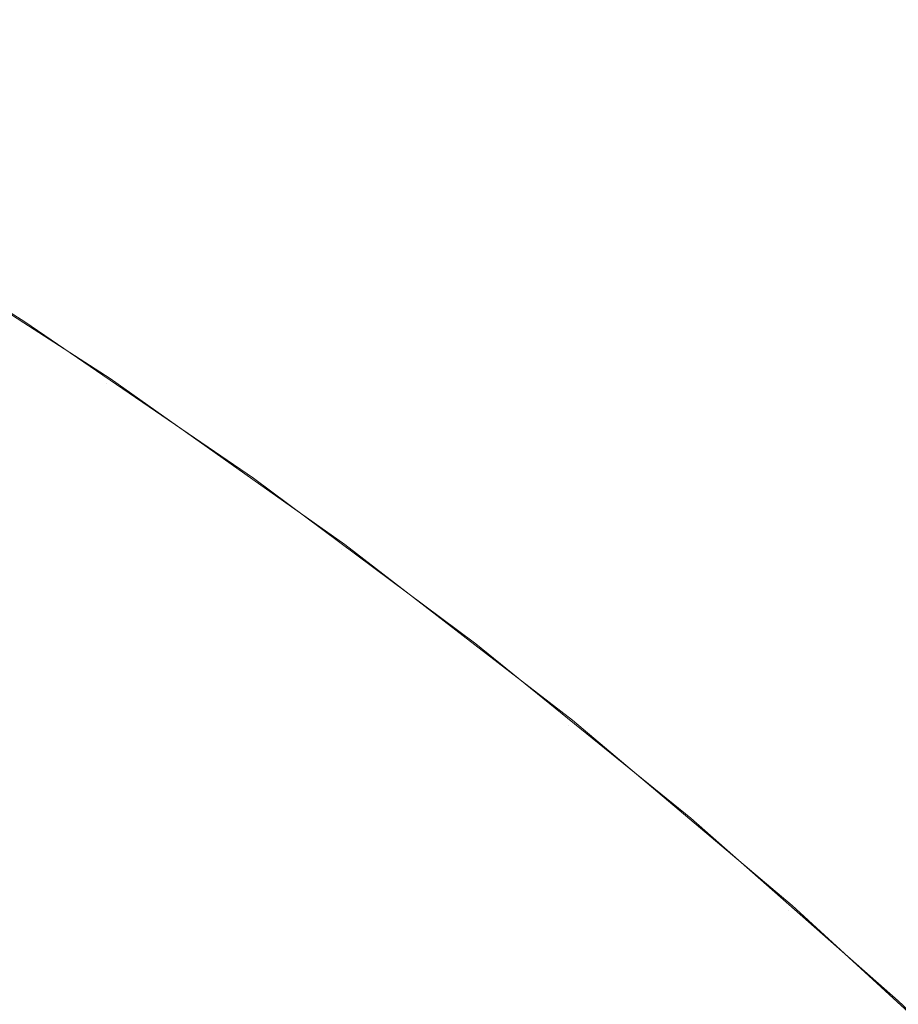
# Model space of a CAD drawing. Header units: centimetres. Extents: x -25.8 to 27.5, y 33.3 to 35.1.
# Tile 180 of 256: x -7.9383 to -7.9253, y 35.1137 to 35.1283. Entities that reach past the tile are written whole.
import ezdxf

# ---------------------------------------------------------------- set-up
doc = ezdxf.new("R2010")
doc.units = ezdxf.units.CM
doc.header["$LTSCALE"] = 2.54
doc.layers.add('Lucido design-1', color=7, linetype='Continuous')

# ---------------------------------------------------------------- blocks, each defined once
blk = doc.blocks.new('Gruppo-6-1')
at = {"color": 7, "linetype": 'Continuous', "lineweight": 9}
for points, invisible_edges in [([(-7.943597, 35.129888, 306.159721), (-7.941693, 35.129888, 306.166254), (-7.938214, 35.128004, 306.165157), (-7.940074, 35.128004, 306.158777)], 15), ([(-7.942075, 35.129888, 330.131787), (-7.940003, 35.129888, 330.138075), (-7.936563, 35.128004, 330.13686), (-7.938587, 35.128004, 330.130719)], 15), ([(-7.941693, 35.129888, 306.166254), (-7.939506, 35.129888, 306.172697), (-7.936078, 35.128004, 306.171449), (-7.938214, 35.128004, 306.165157)], 15), ([(-7.940003, 35.129888, 330.138075), (-7.937665, 35.129888, 330.144269), (-7.934281, 35.128004, 330.142909), (-7.936563, 35.128004, 330.13686)], 15), ([(-7.939506, 35.129888, 306.172697), (-7.93704, 35.129888, 306.179038), (-7.93367, 35.128004, 306.177642), (-7.936078, 35.128004, 306.171449)], 15), ([(-7.937665, 35.129888, 330.144269), (-7.935067, 35.129888, 330.150358), (-7.931743, 35.128004, 330.148855), (-7.934281, 35.128004, 330.142909)], 15), ([(-7.93704, 35.129888, 306.179038), (-7.9343, 35.129888, 306.185266), (-7.930994, 35.128004, 306.183725), (-7.93367, 35.128004, 306.177642)], 15), ([(-7.935067, 35.129888, 330.150358), (-7.932213, 35.129888, 330.156331), (-7.928955, 35.128004, 330.154689), (-7.931743, 35.128004, 330.148855)], 15), ([(-7.9343, 35.129888, 306.185266), (-7.93129, 35.129888, 306.191369), (-7.928055, 35.128004, 306.189684), (-7.930994, 35.128004, 306.183725)], 15), ([(-7.932213, 35.129888, 330.156331), (-7.929107, 35.129888, 330.162178), (-7.925923, 35.128004, 330.160399), (-7.928955, 35.128004, 330.154689)], 15), ([(-7.93129, 35.129888, 306.191369), (-7.928018, 35.129888, 306.197334), (-7.924858, 35.128004, 306.19551), (-7.928055, 35.128004, 306.189684)], 15), ([(-7.929107, 35.129888, 330.162178), (-7.925757, 35.129888, 330.167888), (-7.922651, 35.128004, 330.165975), (-7.925923, 35.128004, 330.160399)], 15), ([(-7.928018, 35.129888, 306.197334), (-7.924488, 35.129888, 306.203151), (-7.921411, 35.128004, 306.201191), (-7.924858, 35.128004, 306.19551)], 15), ([(-7.925757, 35.129888, 330.167888), (-7.922167, 35.129888, 330.17345), (-7.919145, 35.128004, 330.171407), (-7.922651, 35.128004, 330.165975)], 15), ([(-25.69296, 35.128373, 330.533133), (-25.69296, 35.126703, 330.536115), (27.40704, 35.126703, 330.536115), (27.40704, 35.128373, 330.533133)], 10), ([(-25.69296, 35.128373, 306.56637), (-25.69296, 35.126703, 306.569352), (27.40704, 35.126703, 306.569352), (27.40704, 35.128373, 306.56637)], 10), ([(-7.942949, 35.128004, 306.145806), (-7.941653, 35.128004, 306.152323), (-7.938173, 35.125974, 306.151551), (-7.939439, 35.125974, 306.145187)], 15), ([(-7.941845, 35.128004, 330.118209), (-7.940349, 35.128004, 330.124499), (-7.9369, 35.125974, 330.1236), (-7.938361, 35.125974, 330.117458)], 15), ([(-7.941653, 35.128004, 306.152323), (-7.940074, 35.128004, 306.158777), (-7.936631, 35.125974, 306.157855), (-7.938173, 35.125974, 306.151551)], 15), ([(-7.940349, 35.128004, 330.124499), (-7.938587, 35.128004, 330.130719), (-7.935179, 35.125974, 330.129676), (-7.9369, 35.125974, 330.1236)], 15), ([(-7.940074, 35.128004, 306.158777), (-7.938214, 35.128004, 306.165157), (-7.934815, 35.125974, 306.164085), (-7.936631, 35.125974, 306.157855)], 15), ([(-7.938587, 35.128004, 330.130719), (-7.936563, 35.128004, 330.13686), (-7.933203, 35.125974, 330.135672), (-7.935179, 35.125974, 330.129676)], 15), ([(-7.938214, 35.128004, 306.165157), (-7.936078, 35.128004, 306.171449), (-7.932729, 35.125974, 306.17023), (-7.934815, 35.125974, 306.164085)], 15), ([(-7.936563, 35.128004, 330.13686), (-7.934281, 35.128004, 330.142909), (-7.930973, 35.125974, 330.14158), (-7.933203, 35.125974, 330.135672)], 15), ([(-7.936078, 35.128004, 306.171449), (-7.93367, 35.128004, 306.177642), (-7.930377, 35.125974, 306.176278), (-7.932729, 35.125974, 306.17023)], 15), ([(-7.934281, 35.128004, 330.142909), (-7.931743, 35.128004, 330.148855), (-7.928495, 35.125974, 330.147387), (-7.930973, 35.125974, 330.14158)], 15), ([(-7.93367, 35.128004, 306.177642), (-7.930994, 35.128004, 306.183725), (-7.927763, 35.125974, 306.182218), (-7.930377, 35.125974, 306.176278)], 15), ([(-7.931743, 35.128004, 330.148855), (-7.928955, 35.128004, 330.154689), (-7.925773, 35.125974, 330.153084), (-7.928495, 35.125974, 330.147387)], 15), ([(-7.930994, 35.128004, 306.183725), (-7.928055, 35.128004, 306.189684), (-7.924893, 35.125974, 306.188038), (-7.927763, 35.125974, 306.182218)], 15), ([(-7.928955, 35.128004, 330.154689), (-7.925923, 35.128004, 330.160399), (-7.922811, 35.125974, 330.158661), (-7.925773, 35.125974, 330.153084)], 15), ([(-7.928055, 35.128004, 306.189684), (-7.924858, 35.128004, 306.19551), (-7.921772, 35.125974, 306.193728), (-7.924893, 35.125974, 306.188038)], 15), ([(-7.925923, 35.128004, 330.160399), (-7.922651, 35.128004, 330.165975), (-7.919616, 35.125974, 330.164106), (-7.922811, 35.125974, 330.158661)], 15), ([(27.40704, 35.126325, 330.536791), (27.40704, 35.126703, 330.536115), (-25.69296, 35.126703, 330.536115), (-25.69296, 35.126325, 330.536791)], 10), ([(27.40704, 35.126325, 306.570028), (27.40704, 35.126703, 306.569352), (-25.69296, 35.126703, 306.569352), (-25.69296, 35.126325, 306.570028)], 10), ([(-25.69296, 35.126325, 330.536791), (-25.69296, 35.124442, 330.539846), (27.40704, 35.124442, 330.539846), (27.40704, 35.126325, 330.536791)], 10), ([(-25.69296, 35.126325, 306.570028), (-25.69296, 35.124442, 306.573083), (27.40704, 35.124442, 306.573083), (27.40704, 35.126325, 306.570028)], 10), ([(-7.940529, 35.125265, 329.886121), (-7.941699, 35.125974, 330.086121), (-7.938224, 35.123802, 330.086121)], 9), ([(-7.941699, 35.125974, 330.086121), (-7.941565, 35.125974, 330.092434), (-7.938093, 35.123802, 330.092287), (-7.938224, 35.123802, 330.086121)], 7), ([(-7.940529, 35.125265, 305.919358), (-7.941699, 35.125974, 306.119358), (-7.938224, 35.123802, 306.119358)], 9), ([(-7.941699, 35.125974, 306.119358), (-7.941557, 35.125974, 306.125846), (-7.938086, 35.123802, 306.125695), (-7.938224, 35.123802, 306.119358)], 7), ([(-7.941565, 35.125974, 330.092434), (-7.941163, 35.125974, 330.098735), (-7.937701, 35.123802, 330.098441), (-7.938093, 35.123802, 330.092287)], 15), ([(-7.941557, 35.125974, 306.125846), (-7.941133, 35.125974, 306.132322), (-7.937671, 35.123802, 306.132019), (-7.938086, 35.123802, 306.125695)], 15), ([(-7.941163, 35.125974, 330.098735), (-7.940494, 35.125974, 330.105014), (-7.937047, 35.123802, 330.104573), (-7.937701, 35.123802, 330.098441)], 15), ([(-7.941133, 35.125974, 306.132322), (-7.940427, 35.125974, 306.138773), (-7.936981, 35.123802, 306.138319), (-7.937671, 35.123802, 306.132019)], 15), ([(-7.940494, 35.125974, 330.105014), (-7.93956, 35.125974, 330.111258), (-7.936135, 35.123802, 330.110671), (-7.937047, 35.123802, 330.104573)], 15), ([(-7.940427, 35.125974, 306.138773), (-7.939439, 35.125974, 306.145187), (-7.936017, 35.123802, 306.144583), (-7.936981, 35.123802, 306.138319)], 15), ([(-7.93956, 35.125974, 330.111258), (-7.938361, 35.125974, 330.117458), (-7.934964, 35.123802, 330.116726), (-7.936135, 35.123802, 330.110671)], 15), ([(-7.939439, 35.125974, 306.145187), (-7.938173, 35.125974, 306.151551), (-7.934781, 35.123802, 306.150799), (-7.936017, 35.123802, 306.144583)], 15), ([(-7.938361, 35.125974, 330.117458), (-7.9369, 35.125974, 330.1236), (-7.933537, 35.123802, 330.122725), (-7.934964, 35.123802, 330.116726)], 15), ([(-7.938173, 35.125974, 306.151551), (-7.936631, 35.125974, 306.157855), (-7.933274, 35.123802, 306.156956), (-7.934781, 35.123802, 306.150799)], 15), ([(-7.9369, 35.125974, 330.1236), (-7.935179, 35.125974, 330.129676), (-7.931857, 35.123802, 330.128658), (-7.933537, 35.123802, 330.122725)], 15), ([(-7.936631, 35.125974, 306.157855), (-7.934815, 35.125974, 306.164085), (-7.931501, 35.123802, 306.16304), (-7.933274, 35.123802, 306.156956)], 15), ([(-7.935179, 35.125974, 330.129676), (-7.933203, 35.125974, 330.135672), (-7.929926, 35.123802, 330.134515), (-7.931857, 35.123802, 330.128658)], 15), ([(-7.934815, 35.125974, 306.164085), (-7.932729, 35.125974, 306.17023), (-7.929464, 35.123802, 306.169042), (-7.931501, 35.123802, 306.16304)], 15), ([(-7.933203, 35.125974, 330.135672), (-7.930973, 35.125974, 330.14158), (-7.927749, 35.123802, 330.140284), (-7.929926, 35.123802, 330.134515)], 15), ([(-7.932729, 35.125974, 306.17023), (-7.930377, 35.125974, 306.176278), (-7.927166, 35.123802, 306.174949), (-7.929464, 35.123802, 306.169042)], 15), ([(-7.930973, 35.125974, 330.14158), (-7.928495, 35.125974, 330.147387), (-7.925329, 35.123802, 330.145956), (-7.927749, 35.123802, 330.140284)], 15), ([(-7.930377, 35.125974, 306.176278), (-7.927763, 35.125974, 306.182218), (-7.924614, 35.123802, 306.18075), (-7.927166, 35.123802, 306.174949)], 15), ([(-7.928495, 35.125974, 330.147387), (-7.925773, 35.125974, 330.153084), (-7.92267, 35.123802, 330.15152), (-7.925329, 35.123802, 330.145956)], 15), ([(-7.927763, 35.125974, 306.182218), (-7.924893, 35.125974, 306.188038), (-7.921811, 35.123802, 306.186434), (-7.924614, 35.123802, 306.18075)], 15), ([(-7.925773, 35.125974, 330.153084), (-7.922811, 35.125974, 330.158661), (-7.919778, 35.123802, 330.156966), (-7.92267, 35.123802, 330.15152)], 15), ([(-7.940579, 35.125184, 329.881762), (-7.937016, 35.122884, 329.881762), (-7.937165, 35.122664, 329.877629), (-7.940719, 35.124957, 329.877629)], 15), ([(-7.940579, 35.125184, 305.914999), (-7.937016, 35.122884, 305.914999), (-7.937165, 35.122664, 305.910866), (-7.940719, 35.124957, 305.910866)], 15), ([(-7.937016, 35.122884, 329.881762), (-7.940579, 35.125184, 329.881762), (-7.940529, 35.125265, 329.886121), (-7.938235, 35.123784, 329.886121)], 11), ([(-7.937016, 35.122884, 305.914999), (-7.940579, 35.125184, 305.914999), (-7.940529, 35.125265, 305.919358), (-7.938235, 35.123784, 305.919358)], 11), ([(-7.938224, 35.123802, 330.086121), (-7.938235, 35.123784, 329.886121), (-7.940529, 35.125265, 329.886121)], 9), ([(-7.938224, 35.123802, 306.119358), (-7.938235, 35.123784, 305.919358), (-7.940529, 35.125265, 305.919358)], 9), ([(-7.940719, 35.124957, 329.877629), (-7.937165, 35.122664, 329.877629), (-7.937409, 35.122302, 329.873515), (-7.940948, 35.124586, 329.873515)], 15), ([(-7.940719, 35.124957, 305.910866), (-7.937165, 35.122664, 305.910866), (-7.937409, 35.122302, 305.906752), (-7.940948, 35.124586, 305.906752)], 15), ([(-7.940948, 35.124586, 329.873515), (-7.937409, 35.122302, 329.873515), (-7.937749, 35.1218, 329.869425), (-7.941265, 35.12407, 329.869425)], 15), ([(-7.940948, 35.124586, 305.906752), (-7.937409, 35.122302, 305.906752), (-7.937749, 35.1218, 305.902662), (-7.941265, 35.12407, 305.902662)], 15), ([(27.40704, 35.124123, 330.540363), (27.40704, 35.124442, 330.539846), (-25.69296, 35.124442, 330.539846), (-25.69296, 35.124123, 330.540363)], 10), ([(27.40704, 35.124123, 306.5736), (27.40704, 35.124442, 306.573083), (-25.69296, 35.124442, 306.573083), (-25.69296, 35.124123, 306.5736)], 10), ([(-25.69296, 35.124123, 330.540363), (-25.69296, 35.12202, 330.543474), (27.40704, 35.12202, 330.543474), (27.40704, 35.124123, 330.540363)], 10), ([(-25.69296, 35.124123, 306.5736), (-25.69296, 35.12202, 306.576711), (27.40704, 35.12202, 306.576711), (27.40704, 35.124123, 306.5736)], 10), ([(-7.941265, 35.12407, 329.869425), (-7.937749, 35.1218, 329.869425), (-7.938182, 35.121159, 329.865368), (-7.941671, 35.123411, 329.865368)], 15), ([(-7.941265, 35.12407, 305.902662), (-7.937749, 35.1218, 305.902662), (-7.938182, 35.121159, 305.898605), (-7.941671, 35.123411, 305.898605)], 15), ([(-7.936963, 35.122963, 329.886121), (-7.938235, 35.123784, 329.886121), (-7.938224, 35.123802, 330.086121)], 10), ([(-7.936963, 35.122963, 305.919358), (-7.938235, 35.123784, 305.919358), (-7.938224, 35.123802, 306.119358)], 10), ([(-7.938235, 35.123784, 329.886121), (-7.936963, 35.122963, 329.886121), (-7.937016, 35.122884, 329.881762)], 10), ([(-7.938235, 35.123784, 305.919358), (-7.936963, 35.122963, 305.919358), (-7.937016, 35.122884, 305.914999)], 10), ([(-7.936963, 35.122963, 329.886121), (-7.938224, 35.123802, 330.086121), (-7.934844, 35.121491, 330.086121)], 9), ([(-7.938224, 35.123802, 330.086121), (-7.938093, 35.123802, 330.092287), (-7.934716, 35.121491, 330.092143), (-7.934844, 35.121491, 330.086121)], 7), ([(-7.936963, 35.122963, 305.919358), (-7.938224, 35.123802, 306.119358), (-7.934844, 35.121491, 306.119358)], 9), ([(-7.938224, 35.123802, 306.119358), (-7.938086, 35.123802, 306.125695), (-7.934709, 35.121491, 306.125547), (-7.934844, 35.121491, 306.119358)], 7), ([(-7.938093, 35.123802, 330.092287), (-7.937701, 35.123802, 330.098441), (-7.934333, 35.121491, 330.098154), (-7.934716, 35.121491, 330.092143)], 15), ([(-7.938086, 35.123802, 306.125695), (-7.937671, 35.123802, 306.132019), (-7.934304, 35.121491, 306.131724), (-7.934709, 35.121491, 306.125547)], 15), ([(-7.937701, 35.123802, 330.098441), (-7.937047, 35.123802, 330.104573), (-7.933695, 35.121491, 330.104143), (-7.934333, 35.121491, 330.098154)], 15), ([(-7.937671, 35.123802, 306.132019), (-7.936981, 35.123802, 306.138319), (-7.93363, 35.121491, 306.137878), (-7.934304, 35.121491, 306.131724)], 15), ([(-7.937047, 35.123802, 330.104573), (-7.936135, 35.123802, 330.110671), (-7.932803, 35.121491, 330.1101), (-7.933695, 35.121491, 330.104143)], 15), ([(-7.936981, 35.123802, 306.138319), (-7.936017, 35.123802, 306.144583), (-7.932689, 35.121491, 306.143996), (-7.93363, 35.121491, 306.137878)], 15), ([(-7.936135, 35.123802, 330.110671), (-7.934964, 35.123802, 330.116726), (-7.93166, 35.121491, 330.116013), (-7.932803, 35.121491, 330.1101)], 15), ([(-7.936017, 35.123802, 306.144583), (-7.934781, 35.123802, 306.150799), (-7.931481, 35.121491, 306.150068), (-7.932689, 35.121491, 306.143996)], 15), ([(-7.934964, 35.123802, 330.116726), (-7.933537, 35.123802, 330.122725), (-7.930266, 35.121491, 330.121873), (-7.93166, 35.121491, 330.116013)], 15), ([(-7.934781, 35.123802, 306.150799), (-7.933274, 35.123802, 306.156956), (-7.930009, 35.121491, 306.156081), (-7.931481, 35.121491, 306.150068)], 15), ([(-7.933537, 35.123802, 330.122725), (-7.931857, 35.123802, 330.128658), (-7.928625, 35.121491, 330.127668), (-7.930266, 35.121491, 330.121873)], 15), ([(-7.933274, 35.123802, 306.156956), (-7.931501, 35.123802, 306.16304), (-7.928277, 35.121491, 306.162024), (-7.930009, 35.121491, 306.156081)], 15), ([(-7.931857, 35.123802, 330.128658), (-7.929926, 35.123802, 330.134515), (-7.926739, 35.121491, 330.133389), (-7.928625, 35.121491, 330.127668)], 15), ([(-7.931501, 35.123802, 306.16304), (-7.929464, 35.123802, 306.169042), (-7.926287, 35.121491, 306.167886), (-7.928277, 35.121491, 306.162024)], 15), ([(-7.929926, 35.123802, 330.134515), (-7.927749, 35.123802, 330.140284), (-7.924613, 35.121491, 330.139024), (-7.926739, 35.121491, 330.133389)], 15), ([(-7.929464, 35.123802, 306.169042), (-7.927166, 35.123802, 306.174949), (-7.924044, 35.121491, 306.173655), (-7.926287, 35.121491, 306.167886)], 15), ([(-7.927749, 35.123802, 330.140284), (-7.925329, 35.123802, 330.145956), (-7.922249, 35.121491, 330.144564), (-7.924613, 35.121491, 330.139024)], 15), ([(-7.927166, 35.123802, 306.174949), (-7.924614, 35.123802, 306.18075), (-7.921551, 35.121491, 306.179321), (-7.924044, 35.121491, 306.173655)], 15), ([(-7.925329, 35.123802, 330.145956), (-7.92267, 35.123802, 330.15152), (-7.919652, 35.121491, 330.149998), (-7.922249, 35.121491, 330.144564)], 15), ([(-7.941671, 35.123411, 329.865368), (-7.938182, 35.121159, 329.865368), (-7.938708, 35.120381, 329.86135), (-7.942163, 35.122611, 329.86135)], 15), ([(-7.941671, 35.123411, 305.898605), (-7.938182, 35.121159, 305.898605), (-7.938708, 35.120381, 305.894587), (-7.942163, 35.122611, 305.894587)], 15), ([(-7.933553, 35.120435, 329.881762), (-7.937016, 35.122884, 329.881762), (-7.936963, 35.122963, 329.886121), (-7.934856, 35.121473, 329.886121)], 11), ([(-7.933553, 35.120435, 305.914999), (-7.937016, 35.122884, 305.914999), (-7.936963, 35.122963, 305.919358), (-7.934856, 35.121473, 305.919358)], 11), ([(-7.934844, 35.121491, 330.086121), (-7.934856, 35.121473, 329.886121), (-7.936963, 35.122963, 329.886121)], 9), ([(-7.934844, 35.121491, 306.119358), (-7.934856, 35.121473, 305.919358), (-7.936963, 35.122963, 305.919358)], 9), ([(-7.937016, 35.122884, 329.881762), (-7.933553, 35.120435, 329.881762), (-7.933711, 35.120221, 329.877629), (-7.937165, 35.122664, 329.877629)], 15), ([(-7.937016, 35.122884, 305.914999), (-7.933553, 35.120435, 305.914999), (-7.933711, 35.120221, 305.910866), (-7.937165, 35.122664, 305.910866)], 15), ([(-7.937165, 35.122664, 329.877629), (-7.933711, 35.120221, 329.877629), (-7.933971, 35.11987, 329.873515), (-7.937409, 35.122302, 329.873515)], 15), ([(-7.937165, 35.122664, 305.910866), (-7.933711, 35.120221, 305.910866), (-7.933971, 35.11987, 305.906752), (-7.937409, 35.122302, 305.906752)], 15), ([(-7.937409, 35.122302, 329.873515), (-7.933971, 35.11987, 329.873515), (-7.934331, 35.119383, 329.869425), (-7.937749, 35.1218, 329.869425)], 15), ([(-7.937409, 35.122302, 305.906752), (-7.933971, 35.11987, 305.906752), (-7.934331, 35.119383, 305.902662), (-7.937749, 35.1218, 305.902662)], 15), ([(27.40704, 35.121771, 330.543844), (27.40704, 35.12202, 330.543474), (-25.69296, 35.12202, 330.543474), (-25.69296, 35.121771, 330.543844)], 10), ([(27.40704, 35.121771, 306.577081), (27.40704, 35.12202, 306.576711), (-25.69296, 35.12202, 306.576711), (-25.69296, 35.121771, 306.577081)], 10), ([(-7.937749, 35.1218, 329.869425), (-7.934331, 35.119383, 329.869425), (-7.934791, 35.118761, 329.865368), (-7.938182, 35.121159, 329.865368)], 15), ([(-7.937749, 35.1218, 305.902662), (-7.934331, 35.119383, 305.902662), (-7.934791, 35.118761, 305.898605), (-7.938182, 35.121159, 305.898605)], 15), ([(-25.69296, 35.121771, 330.543844), (-25.69296, 35.119443, 330.546994), (27.40704, 35.119443, 330.546994), (27.40704, 35.121771, 330.543844)], 10), ([(-25.69296, 35.121771, 306.577081), (-25.69296, 35.119443, 306.580231), (27.40704, 35.119443, 306.580231), (27.40704, 35.121771, 306.577081)], 10), ([(-7.933497, 35.120512, 329.886121), (-7.934856, 35.121473, 329.886121), (-7.934844, 35.121491, 330.086121)], 10), ([(-7.933497, 35.120512, 305.919358), (-7.934856, 35.121473, 305.919358), (-7.934844, 35.121491, 306.119358)], 10), ([(-7.933497, 35.120512, 329.886121), (-7.934844, 35.121491, 330.086121), (-7.931564, 35.119046, 330.086121)], 9), ([(-7.934844, 35.121491, 330.086121), (-7.934716, 35.121491, 330.092143), (-7.93144, 35.119046, 330.092004), (-7.931564, 35.119046, 330.086121)], 7), ([(-7.933497, 35.120512, 305.919358), (-7.934844, 35.121491, 306.119358), (-7.931564, 35.119046, 306.119358)], 9), ([(-7.934844, 35.121491, 306.119358), (-7.934709, 35.121491, 306.125547), (-7.931432, 35.119046, 306.125404), (-7.931564, 35.119046, 306.119358)], 7), ([(-7.934716, 35.121491, 330.092143), (-7.934333, 35.121491, 330.098154), (-7.931065, 35.119046, 330.097876), (-7.93144, 35.119046, 330.092004)], 15), ([(-7.934709, 35.121491, 306.125547), (-7.934304, 35.121491, 306.131724), (-7.931037, 35.119046, 306.131439), (-7.931432, 35.119046, 306.125404)], 15), ([(-7.934333, 35.121491, 330.098154), (-7.933695, 35.121491, 330.104143), (-7.930442, 35.119046, 330.103727), (-7.931065, 35.119046, 330.097876)], 15), ([(-7.934304, 35.121491, 306.131724), (-7.93363, 35.121491, 306.137878), (-7.930379, 35.119046, 306.13745), (-7.931037, 35.119046, 306.131439)], 15), ([(-7.933695, 35.121491, 330.104143), (-7.932803, 35.121491, 330.1101), (-7.929571, 35.119046, 330.109546), (-7.930442, 35.119046, 330.103727)], 15), ([(-7.93363, 35.121491, 306.137878), (-7.932689, 35.121491, 306.143996), (-7.929459, 35.119046, 306.143427), (-7.930379, 35.119046, 306.13745)], 15), ([(-7.932803, 35.121491, 330.1101), (-7.93166, 35.121491, 330.116013), (-7.928453, 35.119046, 330.115323), (-7.929571, 35.119046, 330.109546)], 15), ([(-7.932689, 35.121491, 306.143996), (-7.931481, 35.121491, 306.150068), (-7.928279, 35.119046, 306.149358), (-7.929459, 35.119046, 306.143427)], 15), ([(-7.93166, 35.121491, 330.116013), (-7.930266, 35.121491, 330.121873), (-7.927092, 35.119046, 330.121047), (-7.928453, 35.119046, 330.115323)], 15), ([(-7.931481, 35.121491, 306.150068), (-7.930009, 35.121491, 306.156081), (-7.926842, 35.119046, 306.155232), (-7.928279, 35.119046, 306.149358)], 15), ([(-7.930266, 35.121491, 330.121873), (-7.928625, 35.121491, 330.127668), (-7.925489, 35.119046, 330.126708), (-7.927092, 35.119046, 330.121047)], 15), ([(-7.930009, 35.121491, 306.156081), (-7.928277, 35.121491, 306.162024), (-7.925149, 35.119046, 306.161038), (-7.926842, 35.119046, 306.155232)], 15), ([(-7.928625, 35.121491, 330.127668), (-7.926739, 35.121491, 330.133389), (-7.923647, 35.119046, 330.132296), (-7.925489, 35.119046, 330.126708)], 15), ([(-7.928277, 35.121491, 306.162024), (-7.926287, 35.121491, 306.167886), (-7.923206, 35.119046, 306.166764), (-7.925149, 35.119046, 306.161038)], 15), ([(-7.926739, 35.121491, 330.133389), (-7.924613, 35.121491, 330.139024), (-7.92157, 35.119046, 330.137801), (-7.923647, 35.119046, 330.132296)], 15), ([(-7.926287, 35.121491, 306.167886), (-7.924044, 35.121491, 306.173655), (-7.921014, 35.119046, 306.1724), (-7.923206, 35.119046, 306.166764)], 15), ([(-7.934856, 35.121473, 329.886121), (-7.933497, 35.120512, 329.886121), (-7.933553, 35.120435, 329.881762)], 10), ([(-7.934856, 35.121473, 305.919358), (-7.933497, 35.120512, 305.919358), (-7.933553, 35.120435, 305.914999)], 10), ([(-7.938182, 35.121159, 329.865368), (-7.934791, 35.118761, 329.865368), (-7.93535, 35.118006, 329.86135), (-7.938708, 35.120381, 329.86135)], 15), ([(-7.938182, 35.121159, 305.898605), (-7.934791, 35.118761, 305.898605), (-7.93535, 35.118006, 305.894587), (-7.938708, 35.120381, 305.894587)], 15), ([(-7.930198, 35.117842, 329.881762), (-7.933553, 35.120435, 329.881762), (-7.933497, 35.120512, 329.886121), (-7.931578, 35.119029, 329.886121)], 11), ([(-7.930198, 35.117842, 305.914999), (-7.933553, 35.120435, 305.914999), (-7.933497, 35.120512, 305.919358), (-7.931578, 35.119029, 305.919358)], 11), ([(-7.931564, 35.119046, 330.086121), (-7.931578, 35.119029, 329.886121), (-7.933497, 35.120512, 329.886121)], 9), ([(-7.931564, 35.119046, 306.119358), (-7.931578, 35.119029, 305.919358), (-7.933497, 35.120512, 305.919358)], 9), ([(-7.938708, 35.120381, 329.86135), (-7.93535, 35.118006, 329.86135), (-7.936006, 35.117119, 329.857377), (-7.939326, 35.119466, 329.857377)], 15), ([(-7.938708, 35.120381, 305.894587), (-7.93535, 35.118006, 305.894587), (-7.936006, 35.117119, 305.890614), (-7.939326, 35.119466, 305.890614)], 15), ([(-7.933553, 35.120435, 329.881762), (-7.930198, 35.117842, 329.881762), (-7.930365, 35.117635, 329.877629), (-7.933711, 35.120221, 329.877629)], 15), ([(-7.933553, 35.120435, 305.914999), (-7.930198, 35.117842, 305.914999), (-7.930365, 35.117635, 305.910866), (-7.933711, 35.120221, 305.910866)], 15), ([(-7.933711, 35.120221, 329.877629), (-7.930365, 35.117635, 329.877629), (-7.930639, 35.117295, 329.873515), (-7.933971, 35.11987, 329.873515)], 15), ([(-7.933711, 35.120221, 305.910866), (-7.930365, 35.117635, 305.910866), (-7.930639, 35.117295, 305.906752), (-7.933971, 35.11987, 305.906752)], 15), ([(-7.933971, 35.11987, 329.873515), (-7.930639, 35.117295, 329.873515), (-7.93102, 35.116824, 329.869425), (-7.934331, 35.119383, 329.869425)], 15), ([(-7.933971, 35.11987, 305.906752), (-7.930639, 35.117295, 305.906752), (-7.93102, 35.116824, 305.902662), (-7.934331, 35.119383, 305.902662)], 15), ([(-7.939326, 35.119466, 329.857377), (-7.936006, 35.117119, 329.857377), (-7.936759, 35.116101, 329.853456), (-7.940034, 35.118418, 329.853456)], 15), ([(-7.939326, 35.119466, 305.890614), (-7.936006, 35.117119, 305.890614), (-7.936759, 35.116101, 305.886693), (-7.940034, 35.118418, 305.886693)], 15), ([(27.40704, 35.119272, 330.547225), (27.40704, 35.119443, 330.546994), (-25.69296, 35.119443, 330.546994), (-25.69296, 35.119272, 330.547225)], 10), ([(27.40704, 35.119272, 306.580462), (27.40704, 35.119443, 306.580231), (-25.69296, 35.119443, 306.580231), (-25.69296, 35.119272, 306.580462)], 10), ([(-7.934331, 35.119383, 329.869425), (-7.93102, 35.116824, 329.869425), (-7.931506, 35.116222, 329.865368), (-7.934791, 35.118761, 329.865368)], 15), ([(-7.934331, 35.119383, 305.902662), (-7.93102, 35.116824, 305.902662), (-7.931506, 35.116222, 305.898605), (-7.934791, 35.118761, 305.898605)], 15), ([(-25.69296, 35.119272, 330.547225), (-25.69296, 35.116714, 330.550399), (27.40704, 35.116714, 330.550399), (27.40704, 35.119272, 330.547225)], 10), ([(-25.69296, 35.119272, 306.580462), (-25.69296, 35.116714, 306.583635), (27.40704, 35.116714, 306.583635), (27.40704, 35.119272, 306.580462)], 10), ([(-7.930138, 35.117916, 329.886121), (-7.931578, 35.119029, 329.886121), (-7.931564, 35.119046, 330.086121)], 10), ([(-7.930138, 35.117916, 305.919358), (-7.931578, 35.119029, 305.919358), (-7.931564, 35.119046, 306.119358)], 10), ([(-7.931578, 35.119029, 329.886121), (-7.930138, 35.117916, 329.886121), (-7.930198, 35.117842, 329.881762)], 10), ([(-7.931578, 35.119029, 305.919358), (-7.930138, 35.117916, 305.919358), (-7.930198, 35.117842, 305.914999)], 10), ([(-7.930138, 35.117916, 329.886121), (-7.931564, 35.119046, 330.086121), (-7.92839, 35.116471, 330.086121)], 9), ([(-7.931564, 35.119046, 330.086121), (-7.93144, 35.119046, 330.092004), (-7.928268, 35.116471, 330.091869), (-7.92839, 35.116471, 330.086121)], 7), ([(-7.930138, 35.117916, 305.919358), (-7.931564, 35.119046, 306.119358), (-7.92839, 35.116471, 306.119358)], 9), ([(-7.931564, 35.119046, 306.119358), (-7.931432, 35.119046, 306.125404), (-7.928261, 35.116471, 306.125266), (-7.92839, 35.116471, 306.119358)], 7), ([(-7.93144, 35.119046, 330.092004), (-7.931065, 35.119046, 330.097876), (-7.927902, 35.116471, 330.097607), (-7.928268, 35.116471, 330.091869)], 15), ([(-7.931432, 35.119046, 306.125404), (-7.931037, 35.119046, 306.131439), (-7.927875, 35.116471, 306.131162), (-7.928261, 35.116471, 306.125266)], 15), ([(-7.931065, 35.119046, 330.097876), (-7.930442, 35.119046, 330.103727), (-7.927293, 35.116471, 330.103324), (-7.927902, 35.116471, 330.097607)], 15), ([(-7.931037, 35.119046, 306.131439), (-7.930379, 35.119046, 306.13745), (-7.927232, 35.116471, 306.137036), (-7.927875, 35.116471, 306.131162)], 15), ([(-7.930442, 35.119046, 330.103727), (-7.929571, 35.119046, 330.109546), (-7.926442, 35.116471, 330.109009), (-7.927293, 35.116471, 330.103324)], 15), ([(-7.930379, 35.119046, 306.13745), (-7.929459, 35.119046, 306.143427), (-7.926333, 35.116471, 306.142876), (-7.927232, 35.116471, 306.137036)], 15), ([(-7.929571, 35.119046, 330.109546), (-7.928453, 35.119046, 330.115323), (-7.925351, 35.116471, 330.114654), (-7.926442, 35.116471, 330.109009)], 15), ([(-7.929459, 35.119046, 306.143427), (-7.928279, 35.119046, 306.149358), (-7.92518, 35.116471, 306.148671), (-7.926333, 35.116471, 306.142876)], 15), ([(-7.928453, 35.119046, 330.115323), (-7.927092, 35.119046, 330.121047), (-7.92402, 35.116471, 330.120247), (-7.925351, 35.116471, 330.114654)], 15), ([(-7.928279, 35.119046, 306.149358), (-7.926842, 35.119046, 306.155232), (-7.923776, 35.116471, 306.15441), (-7.92518, 35.116471, 306.148671)], 15), ([(-7.927092, 35.119046, 330.121047), (-7.925489, 35.119046, 330.126708), (-7.922454, 35.116471, 330.125779), (-7.92402, 35.116471, 330.120247)], 15), ([(-7.926842, 35.119046, 306.155232), (-7.925149, 35.119046, 306.161038), (-7.922122, 35.116471, 306.160083), (-7.923776, 35.116471, 306.15441)], 15), ([(-7.925489, 35.119046, 330.126708), (-7.923647, 35.119046, 330.132296), (-7.920654, 35.116471, 330.131239), (-7.922454, 35.116471, 330.125779)], 15), ([(-7.934791, 35.118761, 329.865368), (-7.931506, 35.116222, 329.865368), (-7.932096, 35.115491, 329.86135), (-7.93535, 35.118006, 329.86135)], 15), ([(-7.934791, 35.118761, 305.898605), (-7.931506, 35.116222, 305.898605), (-7.932096, 35.115491, 305.894587), (-7.93535, 35.118006, 305.894587)], 15), ([(-7.940034, 35.118418, 329.853456), (-7.936759, 35.116101, 329.853456), (-7.937606, 35.114956, 329.849594), (-7.940832, 35.117238, 329.849594)], 15), ([(-7.940034, 35.118418, 305.886693), (-7.936759, 35.116101, 305.886693), (-7.937606, 35.114956, 305.882831), (-7.940832, 35.117238, 305.882831)], 15), ([(-7.93535, 35.118006, 329.86135), (-7.932096, 35.115491, 329.86135), (-7.932789, 35.114632, 329.857377), (-7.936006, 35.117119, 329.857377)], 15), ([(-7.93535, 35.118006, 305.894587), (-7.932096, 35.115491, 305.894587), (-7.932789, 35.114632, 305.890614), (-7.936006, 35.117119, 305.890614)], 15), ([(-7.926955, 35.115108, 329.881762), (-7.930198, 35.117842, 329.881762), (-7.930138, 35.117916, 329.886121), (-7.928405, 35.116454, 329.886121)], 11), ([(-7.926955, 35.115108, 305.914999), (-7.930198, 35.117842, 305.914999), (-7.930138, 35.117916, 305.919358), (-7.928405, 35.116454, 305.919358)], 11), ([(-7.92839, 35.116471, 330.086121), (-7.928405, 35.116454, 329.886121), (-7.930138, 35.117916, 329.886121)], 9), ([(-7.92839, 35.116471, 306.119358), (-7.928405, 35.116454, 305.919358), (-7.930138, 35.117916, 305.919358)], 9), ([(-7.930198, 35.117842, 329.881762), (-7.926955, 35.115108, 329.881762), (-7.927131, 35.114908, 329.877629), (-7.930365, 35.117635, 329.877629)], 15), ([(-7.930198, 35.117842, 305.914999), (-7.926955, 35.115108, 305.914999), (-7.927131, 35.114908, 305.910866), (-7.930365, 35.117635, 305.910866)], 15), ([(-7.930365, 35.117635, 329.877629), (-7.927131, 35.114908, 329.877629), (-7.92742, 35.11458, 329.873515), (-7.930639, 35.117295, 329.873515)], 15), ([(-7.930365, 35.117635, 305.910866), (-7.927131, 35.114908, 305.910866), (-7.92742, 35.11458, 305.906752), (-7.930639, 35.117295, 305.906752)], 15), ([(-7.930639, 35.117295, 329.873515), (-7.92742, 35.11458, 329.873515), (-7.92782, 35.114126, 329.869425), (-7.93102, 35.116824, 329.869425)], 15), ([(-7.930639, 35.117295, 305.906752), (-7.92742, 35.11458, 305.906752), (-7.92782, 35.114126, 305.902662), (-7.93102, 35.116824, 305.902662)], 15), ([(-7.940832, 35.117238, 329.849594), (-7.937606, 35.114956, 329.849594), (-7.938545, 35.113685, 329.845798), (-7.941717, 35.115929, 329.845798)], 15), ([(-7.940832, 35.117238, 305.882831), (-7.937606, 35.114956, 305.882831), (-7.938545, 35.113685, 305.879035), (-7.941717, 35.115929, 305.879035)], 15), ([(-7.936006, 35.117119, 329.857377), (-7.932789, 35.114632, 329.857377), (-7.933584, 35.113648, 329.853456), (-7.936759, 35.116101, 329.853456)], 15), ([(-7.936006, 35.117119, 305.890614), (-7.932789, 35.114632, 305.890614), (-7.933584, 35.113648, 305.886693), (-7.936759, 35.116101, 305.886693)], 15), ([(27.40704, 35.116631, 330.550502), (27.40704, 35.116714, 330.550399), (-25.69296, 35.116714, 330.550399), (-25.69296, 35.116631, 330.550502)], 10), ([(27.40704, 35.116631, 306.583739), (27.40704, 35.116714, 306.583635), (-25.69296, 35.116714, 306.583635), (-25.69296, 35.116631, 306.583739)], 10), ([(-7.93102, 35.116824, 329.869425), (-7.92782, 35.114126, 329.869425), (-7.928331, 35.113545, 329.865368), (-7.931506, 35.116222, 329.865368)], 15), ([(-7.93102, 35.116824, 305.902662), (-7.92782, 35.114126, 305.902662), (-7.928331, 35.113545, 305.898605), (-7.931506, 35.116222, 305.898605)], 15), ([(27.40704, 35.113851, 330.553668), (27.40704, 35.116631, 330.550502), (-25.69296, 35.116631, 330.550502), (-25.69296, 35.113851, 330.553668)], 10), ([(27.40704, 35.113851, 306.586905), (27.40704, 35.116631, 306.583739), (-25.69296, 35.116631, 306.583739), (-25.69296, 35.113851, 306.586905)], 10), ([(-7.926893, 35.115179, 329.886121), (-7.928405, 35.116454, 329.886121), (-7.92839, 35.116471, 330.086121)], 10), ([(-7.926893, 35.115179, 305.919358), (-7.928405, 35.116454, 305.919358), (-7.92839, 35.116471, 306.119358)], 10), ([(-7.928405, 35.116454, 329.886121), (-7.926893, 35.115179, 329.886121), (-7.926955, 35.115108, 329.881762)], 10), ([(-7.928405, 35.116454, 305.919358), (-7.926893, 35.115179, 305.919358), (-7.926955, 35.115108, 305.914999)], 10), ([(-7.926893, 35.115179, 329.886121), (-7.92839, 35.116471, 330.086121), (-7.925327, 35.113772, 330.086121)], 9), ([(-7.92839, 35.116471, 330.086121), (-7.928268, 35.116471, 330.091869), (-7.925208, 35.113772, 330.091739), (-7.925327, 35.113772, 330.086121)], 7), ([(-7.926893, 35.115179, 305.919358), (-7.92839, 35.116471, 306.119358), (-7.925327, 35.113772, 306.119358)], 9), ([(-7.92839, 35.116471, 306.119358), (-7.928261, 35.116471, 306.125266), (-7.925201, 35.113772, 306.125132), (-7.925327, 35.113772, 306.119358)], 7), ([(-7.928268, 35.116471, 330.091869), (-7.927902, 35.116471, 330.097607), (-7.92485, 35.113772, 330.097347), (-7.925208, 35.113772, 330.091739)], 15), ([(-7.928261, 35.116471, 306.125266), (-7.927875, 35.116471, 306.131162), (-7.924823, 35.113772, 306.130895), (-7.925201, 35.113772, 306.125132)], 15), ([(-7.927902, 35.116471, 330.097607), (-7.927293, 35.116471, 330.103324), (-7.924255, 35.113772, 330.102934), (-7.92485, 35.113772, 330.097347)], 15), ([(-7.927875, 35.116471, 306.131162), (-7.927232, 35.116471, 306.137036), (-7.924195, 35.113772, 306.136636), (-7.924823, 35.113772, 306.130895)], 15), ([(-7.927293, 35.116471, 330.103324), (-7.926442, 35.116471, 330.109009), (-7.923423, 35.113772, 330.108492), (-7.924255, 35.113772, 330.102934)], 15), ([(-7.927232, 35.116471, 306.137036), (-7.926333, 35.116471, 306.142876), (-7.923316, 35.113772, 306.142344), (-7.924195, 35.113772, 306.136636)], 15), ([(-7.926442, 35.116471, 330.109009), (-7.925351, 35.116471, 330.114654), (-7.922356, 35.113772, 330.114008), (-7.923423, 35.113772, 330.108492)], 15), ([(-7.926333, 35.116471, 306.142876), (-7.92518, 35.116471, 306.148671), (-7.922189, 35.113772, 306.148008), (-7.923316, 35.113772, 306.142344)], 15), ([(-7.925351, 35.116471, 330.114654), (-7.92402, 35.116471, 330.120247), (-7.921056, 35.113772, 330.119475), (-7.922356, 35.113772, 330.114008)], 15), ([(-7.931506, 35.116222, 329.865368), (-7.928331, 35.113545, 329.865368), (-7.928952, 35.11284, 329.86135), (-7.932096, 35.115491, 329.86135)], 15), ([(-7.931506, 35.116222, 305.898605), (-7.928331, 35.113545, 305.898605), (-7.928952, 35.11284, 305.894587), (-7.932096, 35.115491, 305.894587)], 15), ([(-7.936759, 35.116101, 329.853456), (-7.933584, 35.113648, 329.853456), (-7.934479, 35.112539, 329.849594), (-7.937606, 35.114956, 329.849594)], 15), ([(-7.936759, 35.116101, 305.886693), (-7.933584, 35.113648, 305.886693), (-7.934479, 35.112539, 305.882831), (-7.937606, 35.114956, 305.882831)], 15), ([(-7.932096, 35.115491, 329.86135), (-7.928952, 35.11284, 329.86135), (-7.929681, 35.112011, 329.857377), (-7.932789, 35.114632, 329.857377)], 15), ([(-7.932096, 35.115491, 305.894587), (-7.928952, 35.11284, 305.894587), (-7.929681, 35.112011, 305.890614), (-7.932789, 35.114632, 305.890614)], 15), ([(-7.926955, 35.115108, 329.881762), (-7.923832, 35.112239, 329.881762), (-7.924016, 35.112047, 329.877629), (-7.927131, 35.114908, 329.877629)], 15), ([(-7.926955, 35.115108, 305.914999), (-7.923832, 35.112239, 305.914999), (-7.924016, 35.112047, 305.910866), (-7.927131, 35.114908, 305.910866)], 15), ([(-7.926955, 35.115108, 329.881762), (-7.926893, 35.115179, 329.886121), (-7.925342, 35.113755, 329.886121)], 9), ([(-7.926955, 35.115108, 305.914999), (-7.926893, 35.115179, 305.919358), (-7.925342, 35.113755, 305.919358)], 9), ([(-7.925342, 35.113755, 329.886121), (-7.923766, 35.112308, 329.886121), (-7.923832, 35.112239, 329.881762), (-7.926955, 35.115108, 329.881762)], 14), ([(-7.925342, 35.113755, 305.919358), (-7.923766, 35.112308, 305.919358), (-7.923832, 35.112239, 305.914999), (-7.926955, 35.115108, 305.914999)], 14), ([(-7.925327, 35.113772, 330.086121), (-7.925342, 35.113755, 329.886121), (-7.926893, 35.115179, 329.886121)], 9), ([(-7.925327, 35.113772, 306.119358), (-7.925342, 35.113755, 305.919358), (-7.926893, 35.115179, 305.919358)], 9), ([(-7.937606, 35.114956, 329.849594), (-7.934479, 35.112539, 329.849594), (-7.935472, 35.11131, 329.845798), (-7.938545, 35.113685, 329.845798)], 15), ([(-7.937606, 35.114956, 305.882831), (-7.934479, 35.112539, 305.882831), (-7.935472, 35.11131, 305.879035), (-7.938545, 35.113685, 305.879035)], 15), ([(-7.927131, 35.114908, 329.877629), (-7.924016, 35.112047, 329.877629), (-7.924318, 35.111732, 329.873515), (-7.92742, 35.11458, 329.873515)], 15), ([(-7.927131, 35.114908, 305.910866), (-7.924016, 35.112047, 305.910866), (-7.924318, 35.111732, 305.906752), (-7.92742, 35.11458, 305.906752)], 15), ([(-7.932789, 35.114632, 329.857377), (-7.929681, 35.112011, 329.857377), (-7.930517, 35.111061, 329.853456), (-7.933584, 35.113648, 329.853456)], 15), ([(-7.932789, 35.114632, 305.890614), (-7.929681, 35.112011, 305.890614), (-7.930517, 35.111061, 305.886693), (-7.933584, 35.113648, 305.886693)], 15), ([(-7.92742, 35.11458, 329.873515), (-7.924318, 35.111732, 329.873515), (-7.924737, 35.111294, 329.869425), (-7.92782, 35.114126, 329.869425)], 15), ([(-7.92742, 35.11458, 305.906752), (-7.924318, 35.111732, 305.906752), (-7.924737, 35.111294, 305.902662), (-7.92782, 35.114126, 305.902662)], 15), ([(-7.92782, 35.114126, 329.869425), (-7.924737, 35.111294, 329.869425), (-7.925273, 35.110736, 329.865368), (-7.928331, 35.113545, 329.865368)], 15), ([(-7.92782, 35.114126, 305.902662), (-7.924737, 35.111294, 305.902662), (-7.925273, 35.110736, 305.898605), (-7.928331, 35.113545, 305.898605)], 15), ([(-25.69296, 35.113851, 330.553668), (-25.69296, 35.113839, 330.55368), (27.40704, 35.113839, 330.55368), (27.40704, 35.113851, 330.553668)], 10), ([(-25.69296, 35.113851, 306.586905), (-25.69296, 35.113839, 306.586917), (27.40704, 35.113839, 306.586917), (27.40704, 35.113851, 306.586905)], 10), ([(27.40704, 35.110937, 330.556718), (27.40704, 35.113839, 330.55368), (-25.69296, 35.113839, 330.55368), (-25.69296, 35.110937, 330.556718)], 10), ([(27.40704, 35.110937, 306.589955), (27.40704, 35.113839, 306.586917), (-25.69296, 35.113839, 306.586917), (-25.69296, 35.110937, 306.589955)], 10), ([(-7.923766, 35.112308, 329.886121), (-7.925342, 35.113755, 329.886121), (-7.925327, 35.113772, 330.086121)], 10), ([(-7.923766, 35.112308, 305.919358), (-7.925342, 35.113755, 305.919358), (-7.925327, 35.113772, 306.119358)], 10), ([(-7.925327, 35.113772, 330.086121), (-7.922379, 35.110952, 330.086121), (-7.923766, 35.112308, 329.886121)], 10), ([(-7.925327, 35.113772, 306.119358), (-7.922379, 35.110952, 306.119358), (-7.923766, 35.112308, 305.919358)], 10)]:
    blk.add_3dface(points, dxfattribs=dict(at, invisible_edges=invisible_edges))

msp = doc.modelspace()

# ---------------------------------------------------------------- block references
at = {"layer": 'Lucido design-1', "color": 7}
msp.add_blockref('Gruppo-6-1', (0, 0), dxfattribs=at)

doc.saveas('drawing.dxf')
